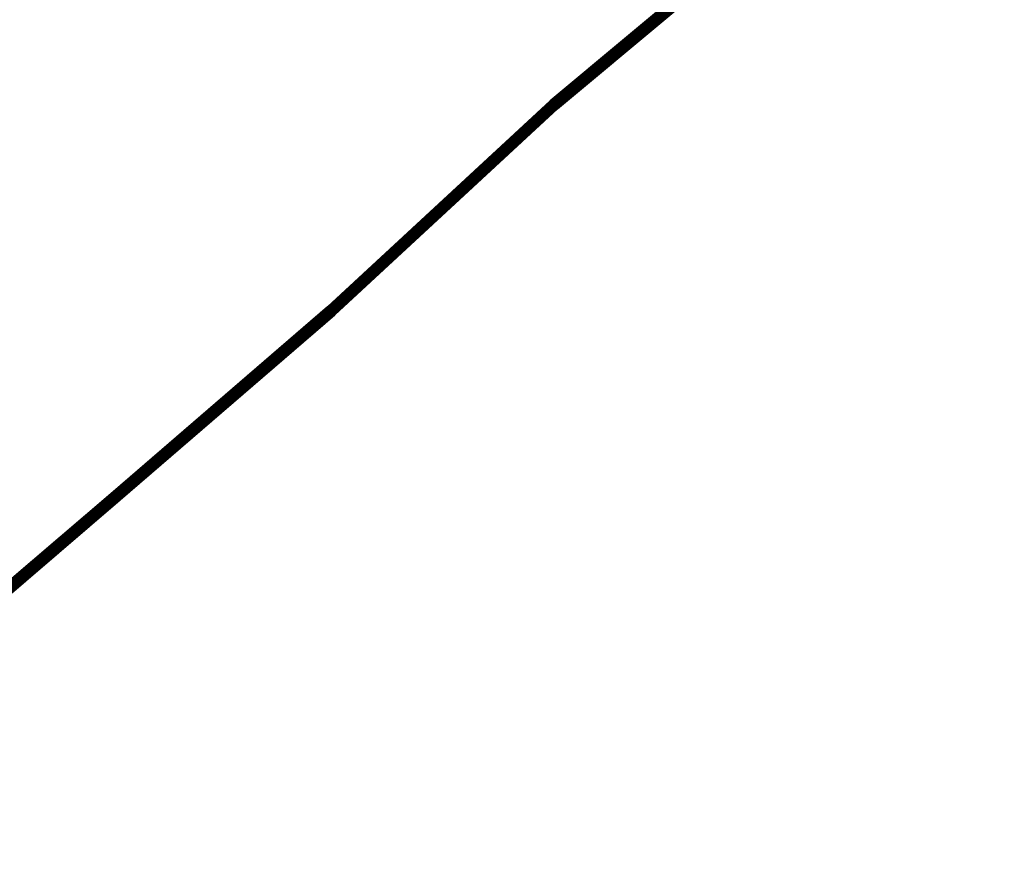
# Model space of a CAD drawing. Header units: metres. Extents: x 93672 to 93855, y 1247193 to 1247330.
# Tile 4 of 256: x 93691 to 93701, y 1247210 to 1247220. Entities that reach past the tile are written whole.
import ezdxf

# ---------------------------------------------------------------- set-up
doc = ezdxf.new("R2010")
doc.units = ezdxf.units.M
doc.layers.add('BKK_lavspent_jord_flyttes', color=160, linetype='Continuous')

msp = doc.modelspace()

# ---------------------------------------------------------------- meshes
at = {"layer": 'BKK_lavspent_jord_flyttes'}
mesh = msp.add_polyface(dxfattribs=at)
corners = [(93701.343, 1247222.816, 1.039), (93698.934, 1247220.876, 1.007), (93698.934, 1247220.876, 1.015), (93701.344, 1247222.816, 1.047), (93698.935, 1247220.874, 1.023), (93701.345, 1247222.814, 1.055), (93698.936, 1247220.873, 1.03), (93701.346, 1247222.813, 1.062), (93698.938, 1247220.87, 1.037), (93701.348, 1247222.81, 1.069), (93698.941, 1247220.867, 1.043), (93701.351, 1247222.807, 1.075), (93698.944, 1247220.863, 1.049), (93701.354, 1247222.803, 1.081), (93698.948, 1247220.858, 1.054), (93701.358, 1247222.798, 1.086), (93698.952, 1247220.853, 1.059), (93701.362, 1247222.794, 1.091), (93698.956, 1247220.848, 1.062), (93701.366, 1247222.788, 1.094), (93698.96, 1247220.843, 1.065), (93701.371, 1247222.783, 1.097), (93698.965, 1247220.837, 1.067), (93701.375, 1247222.777, 1.099), (93698.97, 1247220.831, 1.067), (93701.38, 1247222.771, 1.099), (93698.975, 1247220.825, 1.067), (93701.385, 1247222.765, 1.099), (93698.98, 1247220.819, 1.066), (93701.39, 1247222.759, 1.098), (93698.984, 1247220.813, 1.064), (93701.395, 1247222.754, 1.096), (93698.989, 1247220.808, 1.061), (93701.399, 1247222.748, 1.093), (93698.993, 1247220.803, 1.057), (93701.404, 1247222.743, 1.089), (93698.997, 1247220.798, 1.052), (93701.408, 1247222.739, 1.084), (93699, 1247220.794, 1.046), (93701.411, 1247222.735, 1.078), (93699.003, 1247220.791, 1.04), (93701.414, 1247222.731, 1.072), (93699.006, 1247220.788, 1.033), (93701.414, 1247222.732, 1.007), (93699.004, 1247220.791, 0.975), (93699.001, 1247220.795, 0.969), (93701.412, 1247222.735, 1.001), (93698.998, 1247220.799, 0.963), (93701.408, 1247222.739, 0.995), (93698.994, 1247220.804, 0.958), (93701.404, 1247222.744, 0.99), (93698.99, 1247220.809, 0.954), (93701.4, 1247222.749, 0.986), (93698.985, 1247220.814, 0.951), (93701.396, 1247222.754, 0.983), (93698.981, 1247220.82, 0.949), (93701.391, 1247222.76, 0.981), (93698.976, 1247220.826, 0.948), (93701.386, 1247222.766, 0.98), (93698.971, 1247220.832, 0.947), (93701.381, 1247222.772, 0.979), (93698.966, 1247220.838, 0.948), (93701.376, 1247222.778, 0.98), (93698.961, 1247220.843, 0.95), (93701.371, 1247222.783, 0.982), (93698.957, 1247220.849, 0.953), (93701.367, 1247222.789, 0.985), (93698.952, 1247220.854, 0.956), (93701.362, 1247222.794, 0.988), (93698.948, 1247220.859, 0.961), (93701.358, 1247222.799, 0.993), (93698.945, 1247220.863, 0.966), (93701.355, 1247222.803, 0.998), (93698.942, 1247220.867, 0.972), (93701.351, 1247222.807, 1.004), (93698.939, 1247220.87, 0.978), (93701.349, 1247222.81, 1.01), (93698.937, 1247220.873, 0.985), (93701.346, 1247222.813, 1.017), (93698.935, 1247220.875, 0.992), (93701.345, 1247222.815, 1.024), (93698.934, 1247220.876, 1), (93701.344, 1247222.816, 1.032), (93698.934, 1247220.876, 1.007), (93696.486, 1247218.683, 0.997), (93696.488, 1247218.68, 0.99), (93699.008, 1247220.786, 1.026), (93696.489, 1247218.679, 0.983), (93699.009, 1247220.784, 1.019), (93696.49, 1247218.678, 0.975), (93699.01, 1247220.783, 1.011), (93696.49, 1247218.678, 0.967), (93699.01, 1247220.783, 1.004), (93696.489, 1247218.679, 0.96), (93699.009, 1247220.784, 0.996), (93696.488, 1247218.681, 0.952), (93699.008, 1247220.786, 0.989), (93696.486, 1247218.683, 0.945), (93699.006, 1247220.788, 0.981), (93696.484, 1247218.686, 0.938)]
mesh.append_faces([[corners[k] for k in face] for face in [(0, 1, 2), (3, 2, 4), (5, 4, 6), (7, 6, 8), (9, 8, 10), (11, 10, 12), (13, 12, 14), (15, 14, 16), (17, 16, 18), (19, 18, 20), (21, 20, 22), (23, 22, 24), (25, 24, 26), (27, 26, 28), (29, 28, 30), (31, 30, 32), (33, 32, 34), (35, 34, 36), (37, 36, 38), (39, 38, 40), (41, 40, 42), (43, 44, 45), (46, 45, 47), (48, 47, 49), (50, 49, 51), (52, 51, 53), (54, 53, 55), (56, 55, 57), (58, 57, 59), (60, 59, 61), (62, 61, 63), (64, 63, 65), (66, 65, 67), (68, 67, 69), (70, 69, 71), (72, 71, 73), (74, 73, 75), (76, 75, 77), (78, 77, 79), (80, 79, 81), (82, 81, 83), (40, 84, 42), (42, 85, 86), (86, 87, 88), (88, 89, 90), (90, 91, 92), (92, 93, 94), (94, 95, 96), (96, 97, 98), (98, 99, 44)]])
mesh = msp.add_polyface(dxfattribs=at)
corners = [(93698.934, 1247220.876, 1.007), (93696.41, 1247218.768, 0.971), (93696.411, 1247218.768, 0.979), (93698.934, 1247220.876, 1.015), (93696.412, 1247218.767, 0.986), (93698.935, 1247220.874, 1.023), (93696.413, 1247218.765, 0.994), (93698.936, 1247220.873, 1.03), (93696.415, 1247218.762, 1.001), (93698.938, 1247220.87, 1.037), (93696.418, 1247218.759, 1.007), (93698.941, 1247220.867, 1.043), (93696.421, 1247218.755, 1.013), (93698.944, 1247220.863, 1.049), (93696.425, 1247218.751, 1.018), (93698.948, 1247220.858, 1.054), (93696.429, 1247218.746, 1.022), (93698.952, 1247220.853, 1.059), (93696.434, 1247218.741, 1.026), (93698.956, 1247220.848, 1.062), (93696.438, 1247218.736, 1.029), (93698.96, 1247220.843, 1.065), (93696.443, 1247218.73, 1.03), (93698.965, 1247220.837, 1.067), (93696.448, 1247218.724, 1.031), (93698.97, 1247220.831, 1.067), (93696.453, 1247218.719, 1.031), (93698.975, 1247220.825, 1.067), (93696.458, 1247218.713, 1.03), (93698.98, 1247220.819, 1.066), (93696.463, 1247218.707, 1.027), (93698.984, 1247220.813, 1.064), (93696.468, 1247218.702, 1.024), (93698.989, 1247220.808, 1.061), (93696.472, 1247218.697, 1.02), (93698.993, 1247220.803, 1.057), (93696.476, 1247218.693, 1.016), (93698.997, 1247220.798, 1.052), (93696.48, 1247218.689, 1.01), (93699.001, 1247220.795, 0.969), (93696.481, 1247218.689, 0.932), (93696.477, 1247218.693, 0.927), (93698.998, 1247220.799, 0.963), (93696.473, 1247218.698, 0.922), (93698.994, 1247220.804, 0.958), (93696.469, 1247218.703, 0.918), (93698.99, 1247220.809, 0.954), (93696.464, 1247218.708, 0.915), (93698.985, 1247220.814, 0.951), (93696.459, 1247218.714, 0.913), (93698.981, 1247220.82, 0.949), (93696.454, 1247218.719, 0.911), (93698.976, 1247220.826, 0.948), (93696.449, 1247218.725, 0.911), (93698.971, 1247220.832, 0.947), (93696.444, 1247218.731, 0.912), (93698.966, 1247220.838, 0.948), (93696.439, 1247218.737, 0.914), (93698.961, 1247220.843, 0.95), (93696.435, 1247218.742, 0.916), (93698.957, 1247220.849, 0.953), (93696.43, 1247218.747, 0.92), (93698.952, 1247220.854, 0.956), (93696.426, 1247218.752, 0.924), (93698.948, 1247220.859, 0.961), (93696.422, 1247218.756, 0.929), (93698.945, 1247220.863, 0.966), (93696.419, 1247218.76, 0.935), (93698.942, 1247220.867, 0.972), (93696.416, 1247218.763, 0.942), (93698.939, 1247220.87, 0.978), (93696.414, 1247218.765, 0.949), (93698.937, 1247220.873, 0.985), (93696.412, 1247218.767, 0.956), (93698.935, 1247220.875, 0.992), (93696.411, 1247218.768, 0.963), (93698.934, 1247220.876, 1), (93696.41, 1247218.768, 0.971), (93694.027, 1247216.416, 0.967), (93694.031, 1247216.413, 0.96), (93696.483, 1247218.685, 1.004), (93694.033, 1247216.41, 0.954), (93696.486, 1247218.683, 0.997), (93694.035, 1247216.408, 0.947), (93696.488, 1247218.68, 0.99), (93694.037, 1247216.406, 0.939), (93696.489, 1247218.679, 0.983), (93694.037, 1247216.406, 0.932), (93696.49, 1247218.678, 0.975), (93694.037, 1247216.406, 0.924), (93696.49, 1247218.678, 0.967), (93694.037, 1247216.406, 0.916), (93696.489, 1247218.679, 0.96), (93694.035, 1247216.408, 0.909), (93696.488, 1247218.681, 0.952), (93694.034, 1247216.41, 0.902), (93696.486, 1247218.683, 0.945), (93694.031, 1247216.413, 0.895), (93696.484, 1247218.686, 0.938), (93694.028, 1247216.416, 0.889)]
mesh.append_faces([[corners[k] for k in face] for face in [(0, 1, 2), (3, 2, 4), (5, 4, 6), (7, 6, 8), (9, 8, 10), (11, 10, 12), (13, 12, 14), (15, 14, 16), (17, 16, 18), (19, 18, 20), (21, 20, 22), (23, 22, 24), (25, 24, 26), (27, 26, 28), (29, 28, 30), (31, 30, 32), (33, 32, 34), (35, 34, 36), (37, 36, 38), (39, 40, 41), (42, 41, 43), (44, 43, 45), (46, 45, 47), (48, 47, 49), (50, 49, 51), (52, 51, 53), (54, 53, 55), (56, 55, 57), (58, 57, 59), (60, 59, 61), (62, 61, 63), (64, 63, 65), (66, 65, 67), (68, 67, 69), (70, 69, 71), (72, 71, 73), (74, 73, 75), (76, 75, 77), (36, 78, 38), (38, 79, 80), (80, 81, 82), (82, 83, 84), (84, 85, 86), (86, 87, 88), (88, 89, 90), (90, 91, 92), (92, 93, 94), (94, 95, 96), (96, 97, 98), (98, 99, 40)]])
mesh = msp.add_polyface(dxfattribs=at)
corners = [(93698.934, 1247220.876, 1.007), (93696.411, 1247218.768, 0.979), (93698.934, 1247220.876, 1.015), (93696.412, 1247218.767, 0.986), (93698.935, 1247220.874, 1.023), (93696.413, 1247218.765, 0.994), (93698.936, 1247220.873, 1.03), (93696.415, 1247218.762, 1.001), (93698.938, 1247220.87, 1.037), (93696.418, 1247218.759, 1.007), (93698.941, 1247220.867, 1.043), (93696.421, 1247218.755, 1.013), (93698.944, 1247220.863, 1.049), (93696.425, 1247218.751, 1.018), (93698.948, 1247220.858, 1.054), (93696.429, 1247218.746, 1.022), (93698.952, 1247220.853, 1.059), (93696.434, 1247218.741, 1.026), (93698.956, 1247220.848, 1.062), (93696.438, 1247218.736, 1.029), (93698.96, 1247220.843, 1.065), (93696.443, 1247218.73, 1.03), (93698.965, 1247220.837, 1.067), (93696.448, 1247218.724, 1.031), (93698.97, 1247220.831, 1.067), (93696.453, 1247218.719, 1.031), (93698.975, 1247220.825, 1.067), (93696.458, 1247218.713, 1.03), (93698.98, 1247220.819, 1.066), (93696.463, 1247218.707, 1.027), (93698.984, 1247220.813, 1.064), (93696.468, 1247218.702, 1.024), (93698.989, 1247220.808, 1.061), (93696.472, 1247218.697, 1.02), (93698.993, 1247220.803, 1.057), (93696.476, 1247218.693, 1.016), (93698.997, 1247220.798, 1.052), (93696.48, 1247218.689, 1.01), (93699, 1247220.794, 1.046), (93696.483, 1247218.685, 1.004), (93699.003, 1247220.791, 1.04), (93696.486, 1247218.683, 0.997), (93699.006, 1247220.788, 1.033), (93696.488, 1247218.68, 0.99), (93699.008, 1247220.786, 1.026), (93696.489, 1247218.679, 0.983), (93699.009, 1247220.784, 1.019), (93696.49, 1247218.678, 0.975), (93699.01, 1247220.783, 1.011), (93696.49, 1247218.678, 0.967), (93699.01, 1247220.783, 1.004), (93696.489, 1247218.679, 0.96), (93699.009, 1247220.784, 0.996), (93696.488, 1247218.681, 0.952), (93699.008, 1247220.786, 0.989), (93696.486, 1247218.683, 0.945), (93699.006, 1247220.788, 0.981), (93696.484, 1247218.686, 0.938), (93699.004, 1247220.791, 0.975), (93696.481, 1247218.689, 0.932), (93699.001, 1247220.795, 0.969), (93696.477, 1247218.693, 0.927), (93698.998, 1247220.799, 0.963), (93696.473, 1247218.698, 0.922), (93698.994, 1247220.804, 0.958), (93696.469, 1247218.703, 0.918), (93698.99, 1247220.809, 0.954), (93696.464, 1247218.708, 0.915), (93698.985, 1247220.814, 0.951), (93696.459, 1247218.714, 0.913), (93698.981, 1247220.82, 0.949), (93696.454, 1247218.719, 0.911), (93698.976, 1247220.826, 0.948), (93696.449, 1247218.725, 0.911), (93698.971, 1247220.832, 0.947), (93696.444, 1247218.731, 0.912), (93698.966, 1247220.838, 0.948), (93696.439, 1247218.737, 0.914), (93698.961, 1247220.843, 0.95), (93696.435, 1247218.742, 0.916), (93698.957, 1247220.849, 0.953), (93696.43, 1247218.747, 0.92), (93698.952, 1247220.854, 0.956), (93696.426, 1247218.752, 0.924), (93698.948, 1247220.859, 0.961), (93696.422, 1247218.756, 0.929), (93698.945, 1247220.863, 0.966), (93696.419, 1247218.76, 0.935), (93698.942, 1247220.867, 0.972), (93696.416, 1247218.763, 0.942), (93698.939, 1247220.87, 0.978), (93696.414, 1247218.765, 0.949), (93698.937, 1247220.873, 0.985), (93696.412, 1247218.767, 0.956), (93698.935, 1247220.875, 0.992), (93696.411, 1247218.768, 0.963), (93698.934, 1247220.876, 1), (93696.41, 1247218.768, 0.971), (93698.934, 1247220.876, 1.007)]
mesh.append_faces([[corners[k] for k in face] for face in [(0, 1, 2), (2, 3, 4), (4, 5, 6), (6, 7, 8), (8, 9, 10), (10, 11, 12), (12, 13, 14), (14, 15, 16), (16, 17, 18), (18, 19, 20), (20, 21, 22), (22, 23, 24), (24, 25, 26), (26, 27, 28), (28, 29, 30), (30, 31, 32), (32, 33, 34), (34, 35, 36), (36, 37, 38), (38, 37, 39), (38, 39, 40), (40, 39, 41), (42, 41, 43), (44, 43, 45), (46, 45, 47), (48, 47, 49), (50, 49, 51), (52, 51, 53), (54, 53, 55), (56, 55, 57), (58, 57, 59), (58, 59, 60), (60, 61, 62), (62, 63, 64), (64, 65, 66), (66, 67, 68), (68, 69, 70), (70, 71, 72), (72, 73, 74), (74, 75, 76), (76, 77, 78), (78, 79, 80), (80, 81, 82), (82, 83, 84), (84, 85, 86), (86, 87, 88), (88, 89, 90), (90, 91, 92), (92, 93, 94), (94, 95, 96), (96, 97, 98)]])
mesh = msp.add_polyface(dxfattribs=at)
corners = [(93696.41, 1247218.768, 0.971), (93693.957, 1247216.495, 0.928), (93693.958, 1247216.495, 0.935), (93696.411, 1247218.768, 0.979), (93693.959, 1247216.493, 0.943), (93696.412, 1247218.767, 0.986), (93693.96, 1247216.492, 0.95), (93696.413, 1247218.765, 0.994), (93693.962, 1247216.489, 0.957), (93696.415, 1247218.762, 1.001), (93693.965, 1247216.486, 0.964), (93696.418, 1247218.759, 1.007), (93693.968, 1247216.482, 0.969), (93696.421, 1247218.755, 1.013), (93693.972, 1247216.478, 0.975), (93696.425, 1247218.751, 1.018), (93693.976, 1247216.473, 0.979), (93696.429, 1247218.746, 1.022), (93693.981, 1247216.468, 0.983), (93696.434, 1247218.741, 1.026), (93693.985, 1247216.463, 0.985), (93696.438, 1247218.736, 1.029), (93693.99, 1247216.457, 0.987), (93696.443, 1247218.73, 1.03), (93693.996, 1247216.451, 0.988), (93696.448, 1247218.724, 1.031), (93694.001, 1247216.446, 0.987), (93696.453, 1247218.719, 1.031), (93694.006, 1247216.44, 0.986), (93696.458, 1247218.713, 1.03), (93694.011, 1247216.434, 0.984), (93696.463, 1247218.707, 1.027), (93694.015, 1247216.429, 0.981), (93696.468, 1247218.702, 1.024), (93694.02, 1247216.424, 0.977), (93696.472, 1247218.697, 1.02), (93694.024, 1247216.42, 0.972), (93696.473, 1247218.698, 0.922), (93694.021, 1247216.425, 0.879), (93694.016, 1247216.43, 0.875), (93696.469, 1247218.703, 0.918), (93694.012, 1247216.435, 0.871), (93696.464, 1247218.708, 0.915), (93694.007, 1247216.441, 0.869), (93696.459, 1247218.714, 0.913), (93694.002, 1247216.446, 0.868), (93696.454, 1247218.719, 0.911), (93693.997, 1247216.452, 0.868), (93696.449, 1247218.725, 0.911), (93693.991, 1247216.458, 0.869), (93696.444, 1247218.731, 0.912), (93693.986, 1247216.463, 0.87), (93696.439, 1247218.737, 0.914), (93693.982, 1247216.469, 0.873), (93696.435, 1247218.742, 0.916), (93693.977, 1247216.474, 0.876), (93696.43, 1247218.747, 0.92), (93693.973, 1247216.479, 0.881), (93696.426, 1247218.752, 0.924), (93693.969, 1247216.483, 0.886), (93696.422, 1247218.756, 0.929), (93693.966, 1247216.486, 0.892), (93696.419, 1247218.76, 0.935), (93693.963, 1247216.489, 0.898), (93696.416, 1247218.763, 0.942), (93693.96, 1247216.492, 0.905), (93696.414, 1247218.765, 0.949), (93693.959, 1247216.494, 0.913), (93696.412, 1247218.767, 0.956), (93693.958, 1247216.495, 0.92), (93696.411, 1247218.768, 0.963), (93693.957, 1247216.495, 0.928), (93691.658, 1247214.381, 0.941), (93691.662, 1247214.377, 0.936), (93694.027, 1247216.416, 0.967), (93691.665, 1247214.374, 0.93), (93694.031, 1247216.413, 0.96), (93691.667, 1247214.371, 0.923), (93694.033, 1247216.41, 0.954), (93691.669, 1247214.369, 0.916), (93694.035, 1247216.408, 0.947), (93691.67, 1247214.367, 0.909), (93694.037, 1247216.406, 0.939), (93691.671, 1247214.367, 0.901), (93694.037, 1247216.406, 0.932), (93691.671, 1247214.367, 0.893), (93694.037, 1247216.406, 0.924), (93691.671, 1247214.367, 0.886), (93694.037, 1247216.406, 0.916), (93691.669, 1247214.369, 0.878), (93694.035, 1247216.408, 0.909), (93691.668, 1247214.371, 0.871), (93694.034, 1247216.41, 0.902), (93691.665, 1247214.374, 0.864), (93694.031, 1247216.413, 0.895), (93691.662, 1247214.378, 0.858), (93694.028, 1247216.416, 0.889), (93691.659, 1247214.382, 0.853), (93694.025, 1247216.421, 0.883), (93691.655, 1247214.386, 0.848)]
mesh.append_faces([[corners[k] for k in face] for face in [(0, 1, 2), (3, 2, 4), (5, 4, 6), (7, 6, 8), (9, 8, 10), (11, 10, 12), (13, 12, 14), (15, 14, 16), (17, 16, 18), (19, 18, 20), (21, 20, 22), (23, 22, 24), (25, 24, 26), (27, 26, 28), (29, 28, 30), (31, 30, 32), (33, 32, 34), (35, 34, 36), (37, 38, 39), (40, 39, 41), (42, 41, 43), (44, 43, 45), (46, 45, 47), (48, 47, 49), (50, 49, 51), (52, 51, 53), (54, 53, 55), (56, 55, 57), (58, 57, 59), (60, 59, 61), (62, 61, 63), (64, 63, 65), (66, 65, 67), (68, 67, 69), (70, 69, 71), (34, 72, 36), (36, 73, 74), (74, 75, 76), (76, 77, 78), (78, 79, 80), (80, 81, 82), (82, 83, 84), (84, 85, 86), (86, 87, 88), (88, 89, 90), (90, 91, 92), (92, 93, 94), (94, 95, 96), (96, 97, 98), (98, 99, 38)]])
mesh = msp.add_polyface(dxfattribs=at)
corners = [(93696.41, 1247218.768, 0.971), (93693.958, 1247216.495, 0.935), (93696.411, 1247218.768, 0.979), (93693.959, 1247216.493, 0.943), (93696.412, 1247218.767, 0.986), (93693.96, 1247216.492, 0.95), (93696.413, 1247218.765, 0.994), (93693.962, 1247216.489, 0.957), (93696.415, 1247218.762, 1.001), (93693.965, 1247216.486, 0.964), (93696.418, 1247218.759, 1.007), (93693.968, 1247216.482, 0.969), (93696.421, 1247218.755, 1.013), (93693.972, 1247216.478, 0.975), (93696.425, 1247218.751, 1.018), (93693.976, 1247216.473, 0.979), (93696.429, 1247218.746, 1.022), (93693.981, 1247216.468, 0.983), (93696.434, 1247218.741, 1.026), (93693.985, 1247216.463, 0.985), (93696.438, 1247218.736, 1.029), (93693.99, 1247216.457, 0.987), (93696.443, 1247218.73, 1.03), (93693.996, 1247216.451, 0.988), (93696.448, 1247218.724, 1.031), (93694.001, 1247216.446, 0.987), (93696.453, 1247218.719, 1.031), (93694.006, 1247216.44, 0.986), (93696.458, 1247218.713, 1.03), (93694.011, 1247216.434, 0.984), (93696.463, 1247218.707, 1.027), (93694.015, 1247216.429, 0.981), (93696.468, 1247218.702, 1.024), (93694.02, 1247216.424, 0.977), (93696.472, 1247218.697, 1.02), (93694.024, 1247216.42, 0.972), (93696.476, 1247218.693, 1.016), (93694.027, 1247216.416, 0.967), (93696.48, 1247218.689, 1.01), (93694.031, 1247216.413, 0.96), (93696.483, 1247218.685, 1.004), (93694.033, 1247216.41, 0.954), (93696.486, 1247218.683, 0.997), (93694.035, 1247216.408, 0.947), (93696.488, 1247218.68, 0.99), (93694.037, 1247216.406, 0.939), (93696.489, 1247218.679, 0.983), (93694.037, 1247216.406, 0.932), (93696.49, 1247218.678, 0.975), (93694.037, 1247216.406, 0.924), (93696.49, 1247218.678, 0.967), (93694.037, 1247216.406, 0.916), (93696.489, 1247218.679, 0.96), (93694.035, 1247216.408, 0.909), (93696.488, 1247218.681, 0.952), (93694.034, 1247216.41, 0.902), (93696.486, 1247218.683, 0.945), (93694.031, 1247216.413, 0.895), (93696.484, 1247218.686, 0.938), (93694.028, 1247216.416, 0.889), (93696.481, 1247218.689, 0.932), (93694.025, 1247216.421, 0.883), (93696.477, 1247218.693, 0.927), (93694.021, 1247216.425, 0.879), (93696.473, 1247218.698, 0.922), (93694.016, 1247216.43, 0.875), (93696.469, 1247218.703, 0.918), (93694.012, 1247216.435, 0.871), (93696.464, 1247218.708, 0.915), (93694.007, 1247216.441, 0.869), (93696.459, 1247218.714, 0.913), (93694.002, 1247216.446, 0.868), (93696.454, 1247218.719, 0.911), (93693.997, 1247216.452, 0.868), (93696.449, 1247218.725, 0.911), (93693.991, 1247216.458, 0.869), (93696.444, 1247218.731, 0.912), (93693.986, 1247216.463, 0.87), (93696.439, 1247218.737, 0.914), (93693.982, 1247216.469, 0.873), (93696.435, 1247218.742, 0.916), (93693.977, 1247216.474, 0.876), (93696.43, 1247218.747, 0.92), (93693.973, 1247216.479, 0.881), (93696.426, 1247218.752, 0.924), (93693.969, 1247216.483, 0.886), (93696.422, 1247218.756, 0.929), (93693.966, 1247216.486, 0.892), (93696.419, 1247218.76, 0.935), (93693.963, 1247216.489, 0.898), (93696.416, 1247218.763, 0.942), (93693.96, 1247216.492, 0.905), (93696.414, 1247218.765, 0.949), (93693.959, 1247216.494, 0.913), (93696.412, 1247218.767, 0.956), (93693.958, 1247216.495, 0.92), (93696.411, 1247218.768, 0.963), (93693.957, 1247216.495, 0.928), (93696.41, 1247218.768, 0.971)]
mesh.append_faces([[corners[k] for k in face] for face in [(0, 1, 2), (2, 3, 4), (4, 5, 6), (6, 7, 8), (8, 9, 10), (10, 11, 12), (12, 13, 14), (14, 15, 16), (16, 17, 18), (18, 19, 20), (20, 21, 22), (22, 23, 24), (24, 25, 26), (26, 27, 28), (28, 29, 30), (30, 31, 32), (32, 33, 34), (34, 35, 36), (36, 35, 37), (38, 37, 39), (40, 39, 41), (42, 41, 43), (44, 43, 45), (46, 45, 47), (48, 47, 49), (50, 49, 51), (52, 51, 53), (54, 53, 55), (56, 55, 57), (58, 57, 59), (60, 59, 61), (60, 61, 62), (62, 61, 63), (62, 63, 64), (64, 65, 66), (66, 67, 68), (68, 69, 70), (70, 71, 72), (72, 73, 74), (74, 75, 76), (76, 77, 78), (78, 79, 80), (80, 81, 82), (82, 83, 84), (84, 85, 86), (86, 87, 88), (88, 89, 90), (90, 91, 92), (92, 93, 94), (94, 95, 96), (96, 97, 98)]])
mesh = msp.add_polyface(dxfattribs=at)
corners = [(93693.957, 1247216.495, 0.928), (93691.593, 1247214.458, 0.897), (93691.593, 1247214.457, 0.905), (93693.958, 1247216.495, 0.935), (93691.594, 1247214.456, 0.912), (93693.959, 1247216.493, 0.943), (93691.596, 1247214.454, 0.92), (93693.96, 1247216.492, 0.95), (93691.598, 1247214.452, 0.927), (93693.962, 1247216.489, 0.957), (93691.601, 1247214.448, 0.933), (93693.965, 1247216.486, 0.964), (93691.604, 1247214.445, 0.939), (93693.968, 1247216.482, 0.969), (93691.607, 1247214.44, 0.944), (93693.972, 1247216.478, 0.975), (93691.612, 1247214.435, 0.948), (93693.976, 1247216.473, 0.979), (93691.616, 1247214.43, 0.952), (93693.981, 1247216.468, 0.983), (93691.621, 1247214.425, 0.955), (93693.985, 1247216.463, 0.985), (93691.626, 1247214.419, 0.956), (93693.99, 1247216.457, 0.987), (93691.631, 1247214.413, 0.957), (93693.996, 1247216.451, 0.988), (93691.636, 1247214.407, 0.957), (93694.001, 1247216.446, 0.987), (93691.64, 1247214.402, 0.956), (93694.006, 1247216.44, 0.986), (93691.645, 1247214.396, 0.953), (93694.011, 1247216.434, 0.984), (93691.65, 1247214.391, 0.95), (93694.016, 1247216.43, 0.875), (93691.651, 1247214.391, 0.844), (93691.646, 1247214.397, 0.841), (93694.012, 1247216.435, 0.871), (93691.641, 1247214.402, 0.839), (93694.007, 1247216.441, 0.869), (93691.636, 1247214.408, 0.837), (93694.002, 1247216.446, 0.868), (93691.631, 1247214.414, 0.837), (93693.997, 1247216.452, 0.868), (93691.626, 1247214.42, 0.838), (93693.991, 1247216.458, 0.869), (93691.621, 1247214.425, 0.84), (93693.986, 1247216.463, 0.87), (93691.617, 1247214.431, 0.842), (93693.982, 1247216.469, 0.873), (93691.612, 1247214.436, 0.846), (93693.977, 1247216.474, 0.876), (93691.608, 1247214.441, 0.85), (93693.973, 1247216.479, 0.881), (93691.604, 1247214.445, 0.855), (93693.969, 1247216.483, 0.886), (93691.601, 1247214.449, 0.861), (93693.966, 1247216.486, 0.892), (93691.598, 1247214.452, 0.868), (93693.963, 1247216.489, 0.898), (93691.596, 1247214.454, 0.875), (93693.96, 1247216.492, 0.905), (93691.594, 1247214.456, 0.882), (93693.959, 1247216.494, 0.913), (93691.593, 1247214.457, 0.889), (93693.958, 1247216.495, 0.92), (93691.593, 1247214.458, 0.897), (93689.591, 1247212.63, 0.932), (93689.596, 1247212.625, 0.928), (93691.654, 1247214.386, 0.946), (93689.6, 1247212.621, 0.924), (93691.658, 1247214.381, 0.941), (93689.604, 1247212.617, 0.918), (93691.662, 1247214.377, 0.936), (93689.607, 1247212.613, 0.912), (93691.665, 1247214.374, 0.93), (93689.609, 1247212.611, 0.905), (93691.667, 1247214.371, 0.923), (93689.611, 1247212.609, 0.898), (93691.669, 1247214.369, 0.916), (93689.613, 1247212.607, 0.891), (93691.67, 1247214.367, 0.909), (93689.613, 1247212.606, 0.883), (93691.671, 1247214.367, 0.901), (93689.613, 1247212.607, 0.875), (93691.671, 1247214.367, 0.893), (93689.613, 1247212.607, 0.868), (93691.671, 1247214.367, 0.886), (93689.611, 1247212.609, 0.86), (93691.669, 1247214.369, 0.878), (93689.61, 1247212.611, 0.853), (93691.668, 1247214.371, 0.871), (93689.607, 1247212.614, 0.847), (93691.665, 1247214.374, 0.864), (93689.604, 1247212.617, 0.84), (93691.662, 1247214.378, 0.858), (93689.6, 1247212.621, 0.835), (93691.659, 1247214.382, 0.853), (93689.596, 1247212.625, 0.83), (93691.655, 1247214.386, 0.848), (93689.592, 1247212.63, 0.826)]
mesh.append_faces([[corners[k] for k in face] for face in [(0, 1, 2), (3, 2, 4), (5, 4, 6), (7, 6, 8), (9, 8, 10), (11, 10, 12), (13, 12, 14), (15, 14, 16), (17, 16, 18), (19, 18, 20), (21, 20, 22), (23, 22, 24), (25, 24, 26), (27, 26, 28), (29, 28, 30), (31, 30, 32), (33, 34, 35), (36, 35, 37), (38, 37, 39), (40, 39, 41), (42, 41, 43), (44, 43, 45), (46, 45, 47), (48, 47, 49), (50, 49, 51), (52, 51, 53), (54, 53, 55), (56, 55, 57), (58, 57, 59), (60, 59, 61), (62, 61, 63), (64, 63, 65), (30, 66, 32), (32, 67, 68), (68, 69, 70), (70, 71, 72), (72, 73, 74), (74, 75, 76), (76, 77, 78), (78, 79, 80), (80, 81, 82), (82, 83, 84), (84, 85, 86), (86, 87, 88), (88, 89, 90), (90, 91, 92), (92, 93, 94), (94, 95, 96), (96, 97, 98), (98, 99, 34)]])
mesh = msp.add_polyface(dxfattribs=at)
corners = [(93693.957, 1247216.495, 0.928), (93691.593, 1247214.457, 0.905), (93693.958, 1247216.495, 0.935), (93691.594, 1247214.456, 0.912), (93693.959, 1247216.493, 0.943), (93691.596, 1247214.454, 0.92), (93693.96, 1247216.492, 0.95), (93691.598, 1247214.452, 0.927), (93693.962, 1247216.489, 0.957), (93691.601, 1247214.448, 0.933), (93693.965, 1247216.486, 0.964), (93691.604, 1247214.445, 0.939), (93693.968, 1247216.482, 0.969), (93691.607, 1247214.44, 0.944), (93693.972, 1247216.478, 0.975), (93691.612, 1247214.435, 0.948), (93693.976, 1247216.473, 0.979), (93691.616, 1247214.43, 0.952), (93693.981, 1247216.468, 0.983), (93691.621, 1247214.425, 0.955), (93693.985, 1247216.463, 0.985), (93691.626, 1247214.419, 0.956), (93693.99, 1247216.457, 0.987), (93691.631, 1247214.413, 0.957), (93693.996, 1247216.451, 0.988), (93691.636, 1247214.407, 0.957), (93694.001, 1247216.446, 0.987), (93691.64, 1247214.402, 0.956), (93694.006, 1247216.44, 0.986), (93691.645, 1247214.396, 0.953), (93694.011, 1247216.434, 0.984), (93691.65, 1247214.391, 0.95), (93694.015, 1247216.429, 0.981), (93691.654, 1247214.386, 0.946), (93694.02, 1247216.424, 0.977), (93691.658, 1247214.381, 0.941), (93694.024, 1247216.42, 0.972), (93691.662, 1247214.377, 0.936), (93694.027, 1247216.416, 0.967), (93691.665, 1247214.374, 0.93), (93694.031, 1247216.413, 0.96), (93691.667, 1247214.371, 0.923), (93694.033, 1247216.41, 0.954), (93691.669, 1247214.369, 0.916), (93694.035, 1247216.408, 0.947), (93691.67, 1247214.367, 0.909), (93694.037, 1247216.406, 0.939), (93691.671, 1247214.367, 0.901), (93694.037, 1247216.406, 0.932), (93691.671, 1247214.367, 0.893), (93694.037, 1247216.406, 0.924), (93691.671, 1247214.367, 0.886), (93694.037, 1247216.406, 0.916), (93691.669, 1247214.369, 0.878), (93694.035, 1247216.408, 0.909), (93691.668, 1247214.371, 0.871), (93694.034, 1247216.41, 0.902), (93691.665, 1247214.374, 0.864), (93694.031, 1247216.413, 0.895), (93691.662, 1247214.378, 0.858), (93694.028, 1247216.416, 0.889), (93691.659, 1247214.382, 0.853), (93694.025, 1247216.421, 0.883), (93691.655, 1247214.386, 0.848), (93694.021, 1247216.425, 0.879), (93691.651, 1247214.391, 0.844), (93694.016, 1247216.43, 0.875), (93691.646, 1247214.397, 0.841), (93694.012, 1247216.435, 0.871), (93691.641, 1247214.402, 0.839), (93694.007, 1247216.441, 0.869), (93691.636, 1247214.408, 0.837), (93694.002, 1247216.446, 0.868), (93691.631, 1247214.414, 0.837), (93693.997, 1247216.452, 0.868), (93691.626, 1247214.42, 0.838), (93693.991, 1247216.458, 0.869), (93691.621, 1247214.425, 0.84), (93693.986, 1247216.463, 0.87), (93691.617, 1247214.431, 0.842), (93693.982, 1247216.469, 0.873), (93691.612, 1247214.436, 0.846), (93693.977, 1247216.474, 0.876), (93691.608, 1247214.441, 0.85), (93693.973, 1247216.479, 0.881), (93691.604, 1247214.445, 0.855), (93693.969, 1247216.483, 0.886), (93691.601, 1247214.449, 0.861), (93693.966, 1247216.486, 0.892), (93691.598, 1247214.452, 0.868), (93693.963, 1247216.489, 0.898), (93691.596, 1247214.454, 0.875), (93693.96, 1247216.492, 0.905), (93691.594, 1247214.456, 0.882), (93693.959, 1247216.494, 0.913), (93691.593, 1247214.457, 0.889), (93693.958, 1247216.495, 0.92), (93691.593, 1247214.458, 0.897), (93693.957, 1247216.495, 0.928)]
mesh.append_faces([[corners[k] for k in face] for face in [(0, 1, 2), (2, 3, 4), (4, 5, 6), (6, 7, 8), (8, 9, 10), (10, 11, 12), (12, 13, 14), (14, 15, 16), (16, 17, 18), (18, 19, 20), (20, 21, 22), (22, 23, 24), (24, 25, 26), (26, 27, 28), (28, 29, 30), (30, 31, 32), (32, 31, 33), (32, 33, 34), (34, 33, 35), (36, 35, 37), (38, 37, 39), (40, 39, 41), (42, 41, 43), (44, 43, 45), (46, 45, 47), (48, 47, 49), (50, 49, 51), (52, 51, 53), (54, 53, 55), (56, 55, 57), (58, 57, 59), (60, 59, 61), (62, 61, 63), (64, 63, 65), (64, 65, 66), (66, 67, 68), (68, 69, 70), (70, 71, 72), (72, 73, 74), (74, 75, 76), (76, 77, 78), (78, 79, 80), (80, 81, 82), (82, 83, 84), (84, 85, 86), (86, 87, 88), (88, 89, 90), (90, 91, 92), (92, 93, 94), (94, 95, 96), (96, 97, 98)]])
mesh = msp.add_polyface(dxfattribs=at)
corners = [(93691.593, 1247214.458, 0.897), (93689.532, 1247212.695, 0.879), (93689.532, 1247212.694, 0.887), (93691.593, 1247214.457, 0.905), (93689.533, 1247212.693, 0.894), (93691.594, 1247214.456, 0.912), (93689.535, 1247212.691, 0.902), (93691.596, 1247214.454, 0.92), (93689.537, 1247212.689, 0.909), (93691.598, 1247214.452, 0.927), (93689.54, 1247212.686, 0.915), (93691.601, 1247214.448, 0.933), (93689.543, 1247212.682, 0.921), (93691.604, 1247214.445, 0.939), (93689.547, 1247212.678, 0.926), (93691.607, 1247214.44, 0.944), (93689.551, 1247212.673, 0.931), (93691.612, 1247214.435, 0.948), (93689.556, 1247212.668, 0.934), (93691.616, 1247214.43, 0.952), (93689.561, 1247212.663, 0.937), (93691.621, 1247214.425, 0.955), (93689.566, 1247212.657, 0.938), (93691.626, 1247214.419, 0.956), (93689.571, 1247212.652, 0.939), (93691.631, 1247214.413, 0.957), (93689.576, 1247212.646, 0.939), (93691.636, 1247214.407, 0.957), (93689.582, 1247212.64, 0.938), (93691.64, 1247214.402, 0.956), (93689.587, 1247212.635, 0.936), (93691.641, 1247214.402, 0.839), (93689.582, 1247212.641, 0.821), (93689.577, 1247212.646, 0.82), (93691.636, 1247214.408, 0.837), (93689.572, 1247212.652, 0.819), (93691.631, 1247214.414, 0.837), (93689.566, 1247212.658, 0.82), (93691.626, 1247214.42, 0.838), (93689.561, 1247212.663, 0.822), (93691.621, 1247214.425, 0.84), (93689.556, 1247212.669, 0.824), (93691.617, 1247214.431, 0.842), (93689.552, 1247212.674, 0.828), (93691.612, 1247214.436, 0.846), (93689.547, 1247212.678, 0.832), (93691.608, 1247214.441, 0.85), (93689.544, 1247212.682, 0.838), (93691.604, 1247214.445, 0.855), (93689.54, 1247212.686, 0.843), (93691.601, 1247214.449, 0.861), (93689.537, 1247212.689, 0.85), (93691.598, 1247214.452, 0.868), (93689.535, 1247212.691, 0.857), (93691.596, 1247214.454, 0.875), (93689.533, 1247212.693, 0.864), (93691.594, 1247214.456, 0.882), (93689.532, 1247212.694, 0.872), (93691.593, 1247214.457, 0.889), (93689.532, 1247212.695, 0.879), (93687.21, 1247210.257, 0.92), (93687.215, 1247210.252, 0.917), (93689.591, 1247212.63, 0.932), (93687.22, 1247210.247, 0.913), (93689.596, 1247212.625, 0.928), (93687.224, 1247210.243, 0.908), (93689.6, 1247212.621, 0.924), (93687.228, 1247210.239, 0.903), (93689.604, 1247212.617, 0.918), (93687.231, 1247210.236, 0.897), (93689.607, 1247212.613, 0.912), (93687.234, 1247210.233, 0.89), (93689.609, 1247212.611, 0.905), (93687.236, 1247210.231, 0.883), (93689.611, 1247212.609, 0.898), (93687.237, 1247210.23, 0.875), (93689.613, 1247212.607, 0.891), (93687.238, 1247210.229, 0.868), (93689.613, 1247212.606, 0.883), (93687.238, 1247210.229, 0.86), (93689.613, 1247212.607, 0.875), (93687.237, 1247210.23, 0.853), (93689.613, 1247212.607, 0.868), (93687.236, 1247210.231, 0.845), (93689.611, 1247212.609, 0.86), (93687.234, 1247210.233, 0.838), (93689.61, 1247212.611, 0.853), (93687.231, 1247210.236, 0.831), (93689.607, 1247212.614, 0.847), (93687.228, 1247210.239, 0.825), (93689.604, 1247212.617, 0.84), (93687.224, 1247210.243, 0.82), (93689.6, 1247212.621, 0.835), (93687.22, 1247210.247, 0.815), (93689.596, 1247212.625, 0.83), (93687.215, 1247210.251, 0.811), (93689.592, 1247212.63, 0.826), (93687.21, 1247210.256, 0.808), (93689.587, 1247212.635, 0.823), (93687.205, 1247210.262, 0.806)]
mesh.append_faces([[corners[k] for k in face] for face in [(0, 1, 2), (3, 2, 4), (5, 4, 6), (7, 6, 8), (9, 8, 10), (11, 10, 12), (13, 12, 14), (15, 14, 16), (17, 16, 18), (19, 18, 20), (21, 20, 22), (23, 22, 24), (25, 24, 26), (27, 26, 28), (29, 28, 30), (31, 32, 33), (34, 33, 35), (36, 35, 37), (38, 37, 39), (40, 39, 41), (42, 41, 43), (44, 43, 45), (46, 45, 47), (48, 47, 49), (50, 49, 51), (52, 51, 53), (54, 53, 55), (56, 55, 57), (58, 57, 59), (28, 60, 30), (30, 61, 62), (62, 63, 64), (64, 65, 66), (66, 67, 68), (68, 69, 70), (70, 71, 72), (72, 73, 74), (74, 75, 76), (76, 77, 78), (78, 79, 80), (80, 81, 82), (82, 83, 84), (84, 85, 86), (86, 87, 88), (88, 89, 90), (90, 91, 92), (92, 93, 94), (94, 95, 96), (96, 97, 98), (98, 99, 32)]])
mesh = msp.add_polyface(dxfattribs=at)
corners = [(93691.593, 1247214.458, 0.897), (93689.532, 1247212.694, 0.887), (93691.593, 1247214.457, 0.905), (93689.533, 1247212.693, 0.894), (93691.594, 1247214.456, 0.912), (93689.535, 1247212.691, 0.902), (93691.596, 1247214.454, 0.92), (93689.537, 1247212.689, 0.909), (93691.598, 1247214.452, 0.927), (93689.54, 1247212.686, 0.915), (93691.601, 1247214.448, 0.933), (93689.543, 1247212.682, 0.921), (93691.604, 1247214.445, 0.939), (93689.547, 1247212.678, 0.926), (93691.607, 1247214.44, 0.944), (93689.551, 1247212.673, 0.931), (93691.612, 1247214.435, 0.948), (93689.556, 1247212.668, 0.934), (93691.616, 1247214.43, 0.952), (93689.561, 1247212.663, 0.937), (93691.621, 1247214.425, 0.955), (93689.566, 1247212.657, 0.938), (93691.626, 1247214.419, 0.956), (93689.571, 1247212.652, 0.939), (93691.631, 1247214.413, 0.957), (93689.576, 1247212.646, 0.939), (93691.636, 1247214.407, 0.957), (93689.582, 1247212.64, 0.938), (93691.64, 1247214.402, 0.956), (93689.587, 1247212.635, 0.936), (93691.645, 1247214.396, 0.953), (93689.591, 1247212.63, 0.932), (93691.65, 1247214.391, 0.95), (93689.596, 1247212.625, 0.928), (93691.654, 1247214.386, 0.946), (93689.6, 1247212.621, 0.924), (93691.658, 1247214.381, 0.941), (93689.604, 1247212.617, 0.918), (93691.662, 1247214.377, 0.936), (93689.607, 1247212.613, 0.912), (93691.665, 1247214.374, 0.93), (93689.609, 1247212.611, 0.905), (93691.667, 1247214.371, 0.923), (93689.611, 1247212.609, 0.898), (93691.669, 1247214.369, 0.916), (93689.613, 1247212.607, 0.891), (93691.67, 1247214.367, 0.909), (93689.613, 1247212.606, 0.883), (93691.671, 1247214.367, 0.901), (93689.613, 1247212.607, 0.875), (93691.671, 1247214.367, 0.893), (93689.613, 1247212.607, 0.868), (93691.671, 1247214.367, 0.886), (93689.611, 1247212.609, 0.86), (93691.669, 1247214.369, 0.878), (93689.61, 1247212.611, 0.853), (93691.668, 1247214.371, 0.871), (93689.607, 1247212.614, 0.847), (93691.665, 1247214.374, 0.864), (93689.604, 1247212.617, 0.84), (93691.662, 1247214.378, 0.858), (93689.6, 1247212.621, 0.835), (93691.659, 1247214.382, 0.853), (93689.596, 1247212.625, 0.83), (93691.655, 1247214.386, 0.848), (93689.592, 1247212.63, 0.826), (93691.651, 1247214.391, 0.844), (93689.587, 1247212.635, 0.823), (93691.646, 1247214.397, 0.841), (93689.582, 1247212.641, 0.821), (93691.641, 1247214.402, 0.839), (93689.577, 1247212.646, 0.82), (93691.636, 1247214.408, 0.837), (93689.572, 1247212.652, 0.819), (93691.631, 1247214.414, 0.837), (93689.566, 1247212.658, 0.82), (93691.626, 1247214.42, 0.838), (93689.561, 1247212.663, 0.822), (93691.621, 1247214.425, 0.84), (93689.556, 1247212.669, 0.824), (93691.617, 1247214.431, 0.842), (93689.552, 1247212.674, 0.828), (93691.612, 1247214.436, 0.846), (93689.547, 1247212.678, 0.832), (93691.608, 1247214.441, 0.85), (93689.544, 1247212.682, 0.838), (93691.604, 1247214.445, 0.855), (93689.54, 1247212.686, 0.843), (93691.601, 1247214.449, 0.861), (93689.537, 1247212.689, 0.85), (93691.598, 1247214.452, 0.868), (93689.535, 1247212.691, 0.857), (93691.596, 1247214.454, 0.875), (93689.533, 1247212.693, 0.864), (93691.594, 1247214.456, 0.882), (93689.532, 1247212.694, 0.872), (93691.593, 1247214.457, 0.889), (93689.532, 1247212.695, 0.879), (93691.593, 1247214.458, 0.897)]
mesh.append_faces([[corners[k] for k in face] for face in [(0, 1, 2), (2, 3, 4), (4, 5, 6), (6, 7, 8), (8, 9, 10), (10, 11, 12), (12, 13, 14), (14, 15, 16), (16, 17, 18), (18, 19, 20), (20, 21, 22), (22, 23, 24), (24, 25, 26), (26, 27, 28), (28, 29, 30), (30, 29, 31), (32, 31, 33), (34, 33, 35), (36, 35, 37), (38, 37, 39), (40, 39, 41), (42, 41, 43), (44, 43, 45), (46, 45, 47), (48, 47, 49), (50, 49, 51), (52, 51, 53), (54, 53, 55), (56, 55, 57), (58, 57, 59), (60, 59, 61), (62, 61, 63), (64, 63, 65), (66, 65, 67), (66, 67, 68), (68, 67, 69), (68, 69, 70), (70, 71, 72), (72, 73, 74), (74, 75, 76), (76, 77, 78), (78, 79, 80), (80, 81, 82), (82, 83, 84), (84, 85, 86), (86, 87, 88), (88, 89, 90), (90, 91, 92), (92, 93, 94), (94, 95, 96), (96, 97, 98)]])

doc.saveas('drawing.dxf')
